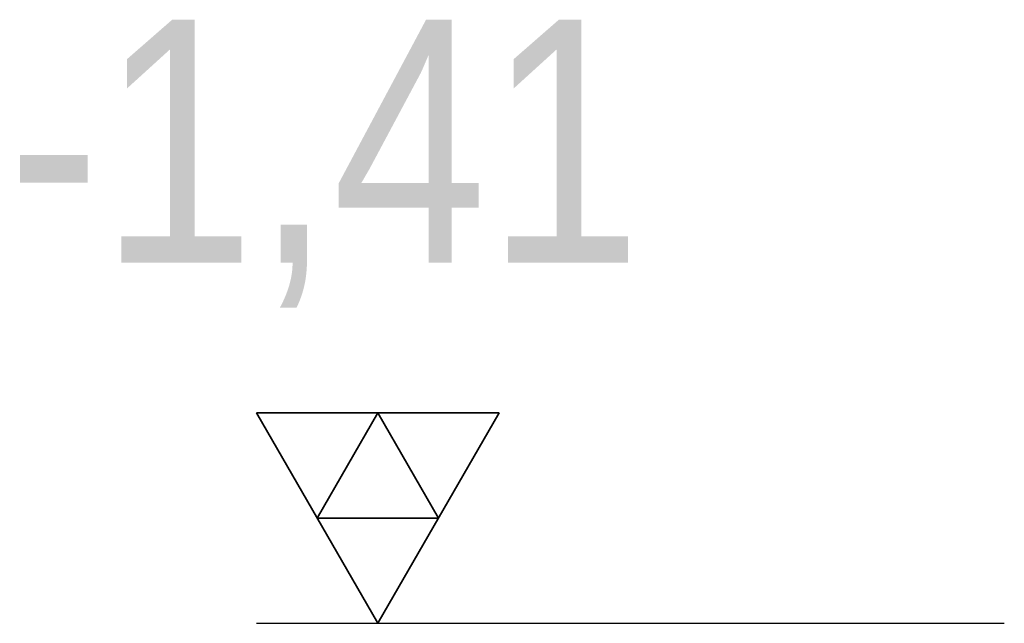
# Model space of a CAD drawing. Header units: millimetres. Extents: x -74 to 79, y 0 to 54.
# Tile 139 of 164: x 31.241 to 31.88, y 26.98 to 27.371. Entities that reach past the tile are written whole.
import ezdxf

# ---------------------------------------------------------------- set-up
doc = ezdxf.new("R2010")
doc.units = ezdxf.units.MM
doc.styles.add('Arial Narrow', font='ARIALN.TTF')

msp = doc.modelspace()

# ---------------------------------------------------------------- linework, layer by layer
at = {"color": 2, "linetype": 'Continuous', "lineweight": 35, "ltscale": 0.2}
for p, q in [((31.5525739, 27.116166), (31.3950739, 27.116166)), ((31.3950739, 27.116166), (31.4738239, 26.979771)), ((31.4738239, 27.116166), (31.4344489, 27.0479685)), ((31.4738239, 26.979771), (31.5525739, 27.116166)), ((31.5131989, 27.0479685), (31.4738239, 27.116166)), ((31.4344489, 27.0479685), (31.5131989, 27.0479685))]:
    msp.add_line(p, q, dxfattribs=at)
at = {"color": 3, "linetype": 'Continuous', "lineweight": 25, "ltscale": 0.2}
msp.add_line((31.3950739, 26.979771), (31.8801739, 26.979771), dxfattribs=at)

# ---------------------------------------------------------------- texts
at = {"color": 2, "lineweight": 35, "insert": (31.1834476, 27.3711858), "char_height": 0.1575, "attachment_point": 1, "line_spacing_factor": 0.9, "style": 'Arial Narrow'}
msp.add_mtext(' -1,41', dxfattribs=at)

doc.saveas('drawing.dxf')
